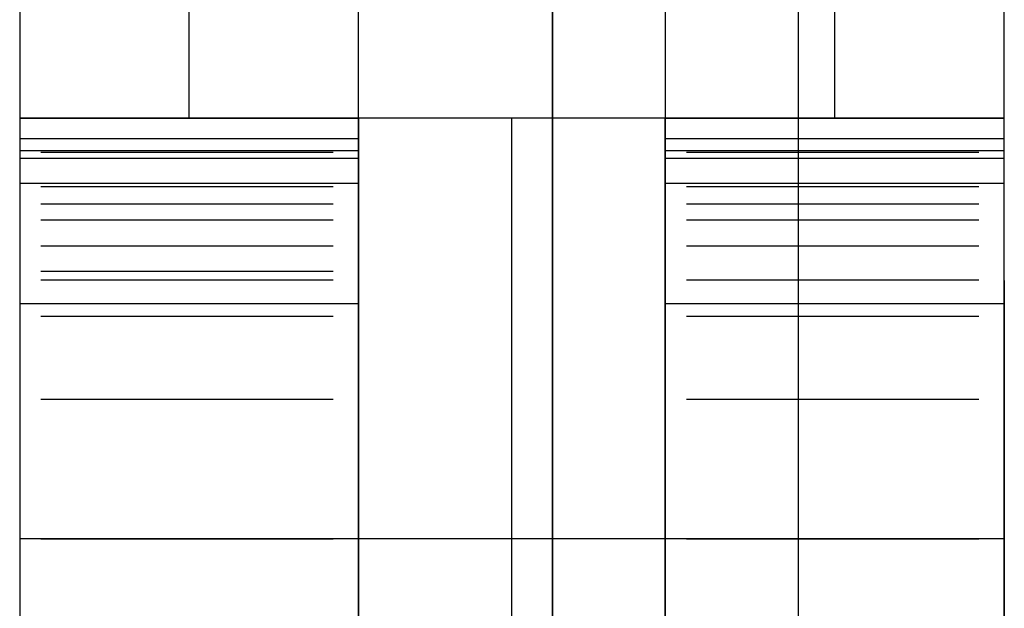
# Model space of a CAD drawing. Header units: millimetres. Extents: x -88 to 88, y -12 to 103.
# Tile 31 of 256: x -58.473 to -56.923, y 4.467 to 5.393. Entities that reach past the tile are written whole.
import ezdxf

# ---------------------------------------------------------------- set-up
doc = ezdxf.new("R2010")
doc.units = ezdxf.units.MM
doc.layers.add('Default', color=7, linetype='Continuous', true_color=0x000000)

msp = doc.modelspace()

# ---------------------------------------------------------------- linework, layer by layer
at = {"layer": 'Default', "color": 254, "true_color": 0xcad1ee}
for points in [[(-57.6347, 1.3908), (-57.6347, 12.4398)], [(-57.2473, 1.3908), (-57.2473, 12.4398)], [(-58.4729, 9.2902), (-58.4729, 4.2102)], [(-57.9395, 4.2102), (-57.9395, 9.2902)], [(-57.4569, 9.2902), (-57.4569, 4.2102)], [(-56.9235, 4.2102), (-56.9235, 9.2902)], [(-57.6347, 6.3184), (-57.6347, 3.0164)], [(-57.6347, 6.3184), (-57.6347, 3.0164)], [(-58.4729, 5.6024), (-58.4729, 5.238)], [(-58.2062, 5.238), (-58.2062, 5.6024)], [(-57.4569, 5.6024), (-57.4569, 5.238)], [(-57.1902, 5.238), (-57.1902, 5.6024)], [(-57.9395, 5.238), (-58.4729, 5.238)], [(-58.4729, 5.238), (-58.4395, 5.238)], [(-58.4729, 5.238), (-57.9395, 5.238)], [(-58.4395, 5.238), (-57.9795, 5.238)], [(-57.9795, 5.238), (-57.9395, 5.238)], [(-57.4569, 5.238), (-57.9395, 5.238)], [(-57.9395, 5.238), (-57.9395, 4.2102)], [(-57.6982, 3.6768), (-57.6982, 5.238)], [(-56.9235, 5.238), (-57.4569, 5.238)], [(-57.4569, 4.2102), (-57.4569, 5.238)], [(-56.9235, 5.238), (-57.4569, 5.238)], [(-57.4569, 5.238), (-57.4235, 5.238)], [(-57.4569, 5.238), (-56.9235, 5.238)], [(-57.4235, 5.238), (-56.9635, 5.238)], [(-56.9635, 5.238), (-56.9235, 5.238)], [(-58.4729, 5.2062), (-57.9395, 5.2062)], [(-57.4569, 5.2062), (-56.9235, 5.2062)], [(-57.9395, 5.1865), (-58.4729, 5.1865)], [(-57.9795, 5.184), (-58.4395, 5.184)], [(-56.9235, 5.1865), (-57.4569, 5.1865)], [(-56.9635, 5.184), (-57.4235, 5.184)], [(-57.9395, 5.1743), (-58.4729, 5.1743)], [(-56.9235, 5.1743), (-57.4569, 5.1743)], [(-57.9395, 5.135), (-58.4729, 5.135)], [(-57.9795, 5.1299), (-58.4395, 5.1299)], [(-56.9235, 5.135), (-57.4569, 5.135)], [(-56.9635, 5.1299), (-57.4235, 5.1299)], [(-58.4395, 5.1033), (-57.9795, 5.1033)], [(-57.4235, 5.1033), (-56.9635, 5.1033)], [(-57.9795, 5.0775), (-58.4395, 5.0775)], [(-56.9635, 5.0775), (-57.4235, 5.0775)], [(-58.4395, 5.0372), (-57.9795, 5.0372)], [(-57.4235, 5.0372), (-56.9635, 5.0372)], [(-57.9795, 4.9969), (-58.4395, 4.9969)], [(-58.4729, 4.9825), (-58.4729, 4.2102)], [(-57.9795, 4.9832), (-58.4395, 4.9832)], [(-56.9635, 4.9832), (-57.4235, 4.9832)], [(-56.9235, 4.9826), (-56.9235, 4.2102)], [(-58.4729, 4.9464), (-57.9395, 4.9464)], [(-57.9395, 4.9467), (-57.9395, 4.2102)], [(-57.4569, 4.9467), (-57.4569, 4.2102)], [(-57.4569, 4.9464), (-56.9235, 4.9464)], [(-58.4395, 4.9264), (-57.9795, 4.9264)], [(-57.4235, 4.9264), (-56.9635, 4.9264)], [(-57.9795, 4.7957), (-58.4395, 4.7957)], [(-56.9635, 4.7957), (-57.4235, 4.7957)], [(-58.4729, 4.5767), (-56.9235, 4.5767)], [(-58.4395, 4.5764), (-57.9795, 4.5764)], [(-57.4235, 4.5764), (-56.9635, 4.5764)]]:
    msp.add_lwpolyline(points, dxfattribs=at)
at = {"layer": 'Default', "color": 254, "true_color": 0xcad1ee, "extrusion": (1, 0, 0)}
for points in [[(11.6783, 0.2116), (5.1033, -2.9631)], [(5.1033, -2.9631), (11.6783, 0.2116)], [(5.1033, -2.9631), (11.6783, 0.2116)], [(11.6783, 0.2116), (5.1033, -2.9631)], [(5.1033, -2.9631), (11.6783, 0.2116)], [(5.1033, -2.9631), (11.6783, 0.2116)], [(4.7957, -2.7229), (11.5261, 0.5268)], [(4.7957, -2.7229), (11.5261, 0.5268)], [(11.5261, 0.5268), (4.7957, -2.7229)], [(4.7957, -2.7229), (11.5261, 0.5268)], [(4.7957, -2.7229), (11.5261, 0.5268)], [(11.5261, 0.5268), (4.7957, -2.7229)], [(5.6024, -2.9), (5.238, -2.9)], [(5.6024, -2.9), (5.238, -2.9)], [(5.238, -3.4717), (5.238, -4.0825)], [(5.135, -3.4441), (5.238, -3.4717)], [(5.238, -2.9), (5.238, -2.9383)], [(5.238, -2.9383), (5.1743, -2.945)], [(5.238, -3.9689), (5.238, -3.5386)], [(5.238, -3.9689), (4.7283, -3.6064)], [(5.1299, -3.4634), (5.238, -3.5386)], [(5.238, -3.9689), (4.7283, -3.6064)], [(5.1299, -3.4634), (5.238, -3.5386)], [(5.135, -3.4441), (5.238, -3.4717)], [(5.1743, -2.945), (5.238, -2.9383)], [(5.238, -2.9383), (5.238, -2.9)], [(5.238, -3.5386), (5.238, -3.9689)], [(4.7283, -3.6064), (5.238, -3.9689)], [(5.238, -3.5386), (5.1299, -3.4634)], [(5.238, -3.8586), (5.238, -3.4717)], [(5.238, -3.4717), (5.135, -3.4441)], [(5.238, -2.9), (5.238, -2.9383)], [(5.238, -2.9383), (5.1743, -2.945)], [(3.9153, -4.1634), (5.238, -4.0825)], [(5.238, -4.0825), (5.238, -3.8586)], [(5.238, -3.4717), (5.238, -3.8586)], [(5.135, -3.4441), (5.238, -3.4717)], [(5.238, -2.9), (5.238, -2.9383)], [(5.238, -2.9383), (5.1743, -2.945)], [(5.238, -3.9689), (5.238, -3.5386)], [(5.238, -3.9689), (4.7283, -3.6064)], [(5.1299, -3.4634), (5.238, -3.5386)], [(5.238, -3.9689), (4.7283, -3.6064)], [(5.1299, -3.4634), (5.238, -3.5386)], [(5.135, -3.4441), (5.238, -3.4717)], [(5.1743, -2.945), (5.238, -2.9383)], [(5.238, -2.9383), (5.238, -2.9)], [(5.238, -3.5386), (5.238, -3.9689)], [(4.7283, -3.6064), (5.238, -3.9689)], [(5.238, -3.5386), (5.1299, -3.4634)], [(4.2102, -4.1454), (5.238, -4.0825)], [(5.238, -4.0825), (5.238, -3.4717)], [(5.238, -3.4717), (5.135, -3.4441)], [(5.238, -2.9), (5.238, -2.9383)], [(5.238, -2.9383), (5.1743, -2.945)], [(5.1743, -2.945), (5.1662, -2.946), (5.1581, -2.9472), (5.1501, -2.9487), (5.1421, -2.9505), (5.1342, -2.9525), (5.1264, -2.9548), (5.1186, -2.9573), (5.1109, -2.9601), (5.1033, -2.9631)], [(4.9969, -3.0144), (4.9907, -3.0216), (4.9847, -3.029), (4.9789, -3.0366), (4.9735, -3.0444), (4.9683, -3.0523), (4.9634, -3.0605), (4.9588, -3.0688), (4.9544, -3.0772), (4.9504, -3.0858), (4.9467, -3.0946), (4.9432, -3.1034), (4.9401, -3.1124), (4.9373, -3.1215), (4.9348, -3.1306), (4.9326, -3.1399), (4.9308, -3.1492), (4.9292, -3.1586), (4.928, -3.168), (4.9271, -3.1775), (4.9266, -3.187), (4.9264, -3.1965), (4.9265, -3.206), (4.9269, -3.2155), (4.9277, -3.2249), (4.9288, -3.2344), (4.9302, -3.2438), (4.9319, -3.2531), (4.934, -3.2624), (4.9364, -3.2716), (4.9391, -3.2807), (4.9421, -3.2897), (4.9454, -3.2986), (4.949, -3.3074), (4.953, -3.316), (4.9572, -3.3246), (4.9617, -3.3329), (4.9665, -3.3411), (4.9716, -3.3491), (4.977, -3.357), (4.9826, -3.3646), (4.9885, -3.3721), (4.9946, -3.3793), (5.001, -3.3864), (5.0076, -3.3932), (5.0145, -3.3997), (5.0216, -3.4061), (5.0289, -3.4122), (5.0364, -3.418), (5.0441, -3.4235), (5.052, -3.4288), (5.0601, -3.4339), (5.0683, -3.4386), (5.0767, -3.443), (5.0853, -3.4472), (5.094, -3.451), (5.1028, -3.4546), (5.1117, -3.4578), (5.1207, -3.4608), (5.1299, -3.4634)], [(4.9464, -3.1982), (4.9465, -3.2069), (4.947, -3.2157), (4.9477, -3.2244), (4.9488, -3.2331), (4.9501, -3.2418), (4.9518, -3.2504), (4.9537, -3.259), (4.956, -3.2674), (4.9585, -3.2758), (4.9613, -3.2841), (4.9644, -3.2923), (4.9678, -3.3004), (4.9715, -3.3084), (4.9754, -3.3162), (4.9796, -3.3239), (4.9841, -3.3315), (4.9888, -3.3389), (4.9938, -3.3461), (4.999, -3.3531), (5.0044, -3.36), (5.0101, -3.3667), (5.016, -3.3731), (5.0222, -3.3794), (5.0285, -3.3855), (5.0351, -3.3913), (5.0418, -3.3969), (5.0488, -3.4022), (5.0559, -3.4074), (5.0632, -3.4122), (5.0706, -3.4169), (5.0782, -3.4212), (5.086, -3.4253), (5.0939, -3.4291), (5.1019, -3.4327), (5.11, -3.436), (5.1183, -3.4389), (5.1266, -3.4416), (5.135, -3.4441)], [(5.0775, -2.9755), (5.0699, -2.9799), (5.0625, -2.9845), (5.0553, -2.9894), (5.0482, -2.9945), (5.0412, -2.9999), (5.0345, -3.0055), (5.028, -3.0114), (5.0217, -3.0174), (5.0156, -3.0237), (5.0097, -3.0302), (5.004, -3.0369), (4.9986, -3.0437), (4.9934, -3.0508), (4.9884, -3.058), (4.9837, -3.0654), (4.9793, -3.0729), (4.9751, -3.0806), (4.9712, -3.0885), (4.9676, -3.0964), (4.9642, -3.1045), (4.9611, -3.1127), (4.9583, -3.121), (4.9558, -3.1294), (4.9536, -3.1379), (4.9517, -3.1464), (4.95, -3.155), (4.9487, -3.1637), (4.9477, -3.1724), (4.9469, -3.1811), (4.9465, -3.1899), (4.9464, -3.1986), (4.9465, -3.2074), (4.947, -3.2161), (4.9478, -3.2248), (4.9488, -3.2335), (4.9502, -3.2422), (4.9519, -3.2508), (4.9538, -3.2593), (4.9561, -3.2678), (4.9586, -3.2762), (4.9614, -3.2844), (4.9645, -3.2926), (4.9679, -3.3007), (4.9716, -3.3087), (4.9755, -3.3165), (4.9797, -3.3242), (4.9842, -3.3317), (4.9889, -3.3391), (4.9939, -3.3463), (4.9991, -3.3533), (5.0046, -3.3602), (5.0103, -3.3668), (5.0162, -3.3733), (5.0223, -3.3795), (5.0286, -3.3856), (5.0352, -3.3914), (5.0419, -3.397), (5.0489, -3.4023), (5.056, -3.4074), (5.0633, -3.4123), (5.0707, -3.4169), (5.0783, -3.4213), (5.0861, -3.4253), (5.0939, -3.4292), (5.1019, -3.4327), (5.1101, -3.436), (5.1183, -3.4389), (5.1266, -3.4416), (5.135, -3.4441)], [(5.1033, -2.9631), (5.0775, -2.9755)], [(5.1033, -2.9631), (5.0775, -2.9755)], [(5.1033, -2.9631), (5.0775, -2.9755)], [(5.1033, -2.9631), (5.0775, -2.9755)], [(5.0775, -2.9755), (4.9969, -3.0144)], [(4.9969, -3.0144), (5.0775, -2.9755)], [(4.9969, -3.0144), (5.0775, -2.9755)], [(5.0775, -2.9755), (4.9969, -3.0144)], [(4.9969, -3.0144), (5.0775, -2.9755)], [(4.9969, -3.0144), (5.0775, -2.9755)], [(4.7957, -2.7229), (4.7796, -2.7371), (4.7641, -2.7518), (4.749, -2.7671), (4.7345, -2.7828), (4.7205, -2.799), (4.7071, -2.8157), (4.6943, -2.8329), (4.6821, -2.8505), (4.6705, -2.8685), (4.6595, -2.8868), (4.6491, -2.9056), (4.6394, -2.9247), (4.6304, -2.9441), (4.622, -2.9638), (4.6143, -2.9838), (4.6073, -3.004), (4.601, -3.0245), (4.5954, -3.0451), (4.5905, -3.066), (4.5863, -3.087), (4.5829, -3.1081), (4.5802, -3.1293), (4.5782, -3.1507), (4.5769, -3.172), (4.5764, -3.1934), (4.5766, -3.2149), (4.5775, -3.2363), (4.5792, -3.2576), (4.5816, -3.2789), (4.5847, -3.3001), (4.5886, -3.3211), (4.5932, -3.342), (4.5985, -3.3628), (4.6044, -3.3833), (4.6111, -3.4037), (4.6185, -3.4238), (4.6266, -3.4436), (4.6354, -3.4631), (4.6448, -3.4824), (4.6548, -3.5013), (4.6656, -3.5198), (4.6769, -3.538), (4.6889, -3.5557), (4.7014, -3.5731), (4.7146, -3.59), (4.7283, -3.6064)], [(4.7957, -2.7229), (4.7796, -2.7371), (4.7641, -2.7518), (4.749, -2.7671), (4.7345, -2.7828), (4.7205, -2.799), (4.7071, -2.8157), (4.6943, -2.8329), (4.6821, -2.8505), (4.6705, -2.8685), (4.6595, -2.8868), (4.6491, -2.9056), (4.6394, -2.9247), (4.6304, -2.9441), (4.622, -2.9638), (4.6143, -2.9838), (4.6073, -3.004), (4.601, -3.0245), (4.5954, -3.0451), (4.5905, -3.066), (4.5863, -3.087), (4.5829, -3.1081), (4.5802, -3.1293), (4.5782, -3.1507), (4.5769, -3.172), (4.5764, -3.1934), (4.5766, -3.2149), (4.5775, -3.2363), (4.5792, -3.2576), (4.5816, -3.2789), (4.5847, -3.3001), (4.5886, -3.3211), (4.5932, -3.342), (4.5985, -3.3628), (4.6044, -3.3833), (4.6111, -3.4037), (4.6185, -3.4238), (4.6266, -3.4436), (4.6354, -3.4631), (4.6448, -3.4824), (4.6548, -3.5013), (4.6656, -3.5198), (4.6769, -3.538), (4.6889, -3.5557), (4.7014, -3.5731), (4.7146, -3.59), (4.7283, -3.6064)], [(4.7957, -2.7229), (4.7796, -2.7371), (4.7641, -2.7518), (4.749, -2.7671), (4.7345, -2.7828), (4.7205, -2.799), (4.7071, -2.8157), (4.6943, -2.8329), (4.6821, -2.8505), (4.6705, -2.8685), (4.6595, -2.8868), (4.6491, -2.9056), (4.6394, -2.9247), (4.6304, -2.9441), (4.622, -2.9638), (4.6143, -2.9838), (4.6073, -3.004), (4.601, -3.0245), (4.5954, -3.0451), (4.5905, -3.066), (4.5863, -3.087), (4.5829, -3.1081), (4.5802, -3.1293), (4.5782, -3.1507), (4.5769, -3.172), (4.5764, -3.1934), (4.5766, -3.2149), (4.5775, -3.2363), (4.5792, -3.2576), (4.5816, -3.2789), (4.5847, -3.3001), (4.5886, -3.3211), (4.5932, -3.342), (4.5985, -3.3628), (4.6044, -3.3833), (4.6111, -3.4037), (4.6185, -3.4238), (4.6266, -3.4436), (4.6354, -3.4631), (4.6448, -3.4824), (4.6548, -3.5013), (4.6656, -3.5198), (4.6769, -3.538), (4.6889, -3.5557), (4.7014, -3.5731), (4.7146, -3.59), (4.7283, -3.6064)], [(4.7283, -3.6064), (4.7146, -3.59), (4.7014, -3.5731), (4.6889, -3.5557), (4.6769, -3.538), (4.6656, -3.5198), (4.6548, -3.5013), (4.6448, -3.4824), (4.6354, -3.4631), (4.6266, -3.4436), (4.6185, -3.4238), (4.6111, -3.4037), (4.6044, -3.3833), (4.5985, -3.3628), (4.5932, -3.342), (4.5886, -3.3211), (4.5847, -3.3001), (4.5816, -3.2789), (4.5792, -3.2576), (4.5775, -3.2363), (4.5766, -3.2149), (4.5764, -3.1934), (4.5769, -3.172), (4.5782, -3.1507), (4.5802, -3.1293), (4.5829, -3.1081), (4.5863, -3.087), (4.5905, -3.066), (4.5954, -3.0451), (4.601, -3.0245), (4.6073, -3.004), (4.6143, -2.9838), (4.622, -2.9638), (4.6304, -2.9441), (4.6394, -2.9247), (4.6491, -2.9056), (4.6595, -2.8868), (4.6705, -2.8685), (4.6821, -2.8505), (4.6943, -2.8329), (4.7071, -2.8157), (4.7205, -2.799), (4.7345, -2.7828), (4.749, -2.7671), (4.7641, -2.7518), (4.7796, -2.7371), (4.7957, -2.7229)], [(4.7283, -3.6064), (4.718, -3.594), (4.7081, -3.5815), (4.6986, -3.5689), (4.6894, -3.5562), (4.6806, -3.5433), (4.6721, -3.5303), (4.6641, -3.5172), (4.6563, -3.5039), (4.649, -3.4906), (4.642, -3.4771), (4.6354, -3.4635), (4.6291, -3.4497), (4.6232, -3.4359), (4.6177, -3.4219), (4.6125, -3.4078), (4.6077, -3.3935), (4.6031, -3.3788), (4.5988, -3.3636), (4.5947, -3.348), (4.5911, -3.3327), (4.5879, -3.3175), (4.5851, -3.3023), (4.5827, -3.2871), (4.5806, -3.2719), (4.579, -3.2567), (4.5777, -3.2415), (4.5768, -3.2264), (4.5763, -3.2112), (4.5762, -3.1961), (4.5765, -3.1809), (4.5771, -3.1658), (4.5782, -3.1507), (4.5796, -3.1354), (4.5814, -3.12), (4.5836, -3.1045), (4.5861, -3.0889), (4.5891, -3.0734), (4.5923, -3.058), (4.5959, -3.0429), (4.5999, -3.028), (4.6042, -3.0133), (4.6088, -2.9988), (4.6139, -2.9845), (4.6192, -2.9703), (4.6249, -2.9563), (4.631, -2.9424), (4.6374, -2.9287), (4.6442, -2.9151), (4.6513, -2.9017), (4.6588, -2.8884), (4.6665, -2.8753), (4.6746, -2.8624), (4.683, -2.8497), (4.6917, -2.8372), (4.7008, -2.8248), (4.7101, -2.8126), (4.7197, -2.8007), (4.7297, -2.7889), (4.7399, -2.7774), (4.7505, -2.766), (4.7613, -2.7549), (4.7725, -2.744), (4.7839, -2.7334), (4.7957, -2.7229)]]:
    msp.add_lwpolyline(points, dxfattribs=at)
at = {"layer": 'Default', "color": 254, "true_color": 0xcad1ee, "extrusion": (5.36571e-10, 1, 4.12254e-19)}
msp.add_lwpolyline([(56.9235, -4.0825), (58.4729, -4.0825)], dxfattribs=at)
at = {"layer": 'Default', "color": 254, "true_color": 0xcad1ee, "extrusion": (1, 3.42746e-10, 2.09632e-11)}
msp.add_lwpolyline([(5.238, -4.0825), (4.2102, -4.1454)], dxfattribs=at)
at = {"layer": 'Default', "color": 254, "true_color": 0xcad1ee, "extrusion": (9.0463e-10, 1, 1.35844e-18)}
msp.add_lwpolyline([(57.9395, -3.4717), (58.4729, -3.4717)], dxfattribs=at)
at = {"layer": 'Default', "color": 254, "true_color": 0xcad1ee, "extrusion": (7.3492e-10, 1, -3.07709e-18)}
msp.add_lwpolyline([(57.9395, -2.9), (58.4729, -2.9)], dxfattribs=at)
at = {"layer": 'Default', "color": 254, "true_color": 0xcad1ee, "extrusion": (1.54373e-09, 1, -3.87041e-18)}
msp.add_lwpolyline([(57.9795, -3.9689), (58.4395, -3.9689)], dxfattribs=at)
at = {"layer": 'Default', "color": 254, "true_color": 0xcad1ee, "extrusion": (-2.09723e-09, 1, 8.93572e-18)}
msp.add_lwpolyline([(56.9235, -2.9), (57.4569, -2.9)], dxfattribs=at)
at = {"layer": 'Default', "color": 254, "true_color": 0xcad1ee, "extrusion": (1.54373e-09, 1, -3.87043e-18)}
msp.add_lwpolyline([(56.9635, -3.9689), (57.4235, -3.9689)], dxfattribs=at)
at = {"layer": 'Default', "color": 254, "true_color": 0xcad1ee, "extrusion": (1, -2.58533e-14, -3.28526e-14)}
msp.add_lwpolyline([(5.1743, -2.945), (5.1657, -2.946), (5.1571, -2.9474), (5.1486, -2.949), (5.1402, -2.951), (5.1318, -2.9532), (5.1234, -2.9557), (5.1152, -2.9585), (5.1071, -2.9615), (5.0991, -2.9649), (5.0912, -2.9685), (5.0834, -2.9723), (5.0758, -2.9765), (5.0683, -2.9809), (5.061, -2.9855), (5.0538, -2.9904), (5.0468, -2.9955), (5.04, -3.0009), (5.0334, -3.0065), (5.0269, -3.0123), (5.0207, -3.0184), (5.0147, -3.0246), (5.0089, -3.0311), (5.0033, -3.0377), (4.9979, -3.0446), (4.9928, -3.0516), (4.9879, -3.0587), (4.9833, -3.0661), (4.9789, -3.0736), (4.9748, -3.0812), (4.971, -3.089), (4.9674, -3.0969), (4.9641, -3.1049), (4.961, -3.113), (4.9583, -3.1213), (4.9558, -3.1296), (4.9536, -3.138), (4.9517, -3.1465), (4.9501, -3.155), (4.9487, -3.1636), (4.9477, -3.1722), (4.947, -3.1808), (4.9465, -3.1895), (4.9464, -3.1982)], dxfattribs=at)
msp.add_lwpolyline([(5.1743, -2.945), (5.1657, -2.946), (5.1571, -2.9474), (5.1486, -2.949), (5.1402, -2.951), (5.1318, -2.9532), (5.1234, -2.9557), (5.1152, -2.9585), (5.1071, -2.9615), (5.0991, -2.9649), (5.0912, -2.9685), (5.0834, -2.9723), (5.0758, -2.9765), (5.0683, -2.9809), (5.061, -2.9855), (5.0538, -2.9904), (5.0468, -2.9955), (5.04, -3.0009), (5.0334, -3.0065), (5.0269, -3.0123), (5.0207, -3.0184), (5.0147, -3.0246), (5.0089, -3.0311), (5.0033, -3.0377), (4.9979, -3.0446), (4.9928, -3.0516), (4.9879, -3.0587), (4.9833, -3.0661), (4.9789, -3.0736), (4.9748, -3.0812), (4.971, -3.089), (4.9674, -3.0969), (4.9641, -3.1049), (4.961, -3.113), (4.9583, -3.1213), (4.9558, -3.1296), (4.9536, -3.138), (4.9517, -3.1465), (4.9501, -3.155), (4.9487, -3.1636), (4.9477, -3.1722), (4.947, -3.1808), (4.9465, -3.1895), (4.9464, -3.1982)], dxfattribs=at)
at = {"layer": 'Default', "color": 254, "true_color": 0xcad1ee, "extrusion": (1, 2.03387e-13, -1.19266e-12)}
msp.add_lwpolyline([(5.1743, -2.945), (5.1662, -2.946), (5.1581, -2.9472), (5.1501, -2.9487), (5.1421, -2.9505), (5.1342, -2.9525), (5.1264, -2.9548), (5.1186, -2.9573), (5.1109, -2.9601), (5.1033, -2.9631)], dxfattribs=at)
at = {"layer": 'Default', "color": 254, "true_color": 0xcad1ee, "extrusion": (1, 1.08275e-13, -1.25557e-13)}
msp.add_lwpolyline([(5.1743, -2.945), (5.1657, -2.946), (5.1571, -2.9474), (5.1486, -2.949), (5.1402, -2.951), (5.1318, -2.9532), (5.1234, -2.9557), (5.1152, -2.9585), (5.1071, -2.9615), (5.0991, -2.9649), (5.0912, -2.9685), (5.0834, -2.9723), (5.0758, -2.9765), (5.0683, -2.9809), (5.061, -2.9855), (5.0538, -2.9904), (5.0468, -2.9955), (5.04, -3.0009), (5.0334, -3.0065), (5.0269, -3.0123), (5.0207, -3.0184), (5.0147, -3.0246), (5.0089, -3.0311), (5.0033, -3.0377), (4.9979, -3.0446), (4.9928, -3.0516), (4.9879, -3.0587), (4.9833, -3.0661), (4.9789, -3.0736), (4.9748, -3.0812), (4.971, -3.089), (4.9674, -3.0969), (4.9641, -3.1049), (4.961, -3.113), (4.9583, -3.1213), (4.9558, -3.1296), (4.9536, -3.138), (4.9517, -3.1465), (4.9501, -3.155), (4.9487, -3.1636), (4.9477, -3.1722), (4.947, -3.1808), (4.9465, -3.1895), (4.9464, -3.1982)], dxfattribs=at)
at = {"layer": 'Default', "color": 254, "true_color": 0xcad1ee, "extrusion": (1, -8.07555e-14, 7.27126e-14)}
msp.add_lwpolyline([(5.1743, -2.945), (5.1655, -2.9461), (5.1567, -2.9475), (5.148, -2.9492), (5.1393, -2.9512), (5.1308, -2.9535), (5.1223, -2.9561), (5.1139, -2.959), (5.1056, -2.9621), (5.0974, -2.9656), (5.0893, -2.9694), (5.0814, -2.9734), (5.0737, -2.9777), (5.066, -2.9823), (5.0586, -2.9871), (5.0513, -2.9922), (5.0442, -2.9976), (5.0373, -3.0032), (5.0306, -3.009), (5.0241, -3.015), (5.0178, -3.0213), (5.0118, -3.0278), (5.0059, -3.0345), (5.0003, -3.0414), (4.995, -3.0485), (4.9899, -3.0558), (4.985, -3.0633), (4.9805, -3.0709), (4.9762, -3.0787), (4.9721, -3.0866), (4.9684, -3.0946), (4.9649, -3.1028), (4.9617, -3.1111), (4.9588, -3.1195), (4.9562, -3.128), (4.9539, -3.1366), (4.9519, -3.1452), (4.9502, -3.154), (4.9488, -3.1627), (4.9478, -3.1716), (4.947, -3.1804), (4.9465, -3.1893), (4.9464, -3.1982)], dxfattribs=at)
at = {"layer": 'Default', "color": 254, "true_color": 0xcad1ee, "extrusion": (1, 2.79118e-14, -3.63753e-14)}
msp.add_lwpolyline([(4.9464, -3.1982), (4.9464, -3.2034), (4.9466, -3.2086), (4.9469, -3.2138), (4.9472, -3.219), (4.9477, -3.2241), (4.9483, -3.2293), (4.949, -3.2345), (4.9498, -3.2396), (4.9507, -3.2447), (4.9518, -3.2498), (4.9529, -3.2549), (4.9541, -3.26), (4.9554, -3.265), (4.9568, -3.27), (4.9584, -3.275), (4.96, -3.28), (4.9617, -3.2849), (4.9635, -3.2897), (4.9655, -3.2946), (4.9675, -3.2994), (4.9696, -3.3041), (4.9718, -3.3089), (4.9741, -3.3135), (4.9765, -3.3181), (4.979, -3.3227), (4.9816, -3.3272), (4.9842, -3.3317), (4.987, -3.3361), (4.9899, -3.3405), (4.9928, -3.3447), (4.9958, -3.349), (4.999, -3.3531), (5.0022, -3.3572), (5.0055, -3.3613), (5.0089, -3.3652), (5.0123, -3.3691), (5.0159, -3.3729), (5.0195, -3.3767), (5.0232, -3.3803), (5.027, -3.3839), (5.0308, -3.3874), (5.0347, -3.3909), (5.0387, -3.3942), (5.0427, -3.3975), (5.0469, -3.4007), (5.051, -3.4038), (5.0553, -3.4068), (5.0596, -3.4097), (5.0639, -3.4126), (5.0683, -3.4153), (5.0728, -3.418), (5.0773, -3.4206), (5.0819, -3.4231), (5.0865, -3.4255), (5.0912, -3.4278), (5.0959, -3.43), (5.1007, -3.4321), (5.1055, -3.4341), (5.1103, -3.436), (5.1152, -3.4378), (5.1201, -3.4395), (5.1251, -3.4412), (5.13, -3.4427), (5.135, -3.4441)], dxfattribs=at)
at = {"layer": 'Default', "color": 254, "true_color": 0xcad1ee, "extrusion": (1, 8.62019e-15, -2.91013e-14)}
msp.add_lwpolyline([(4.9969, -3.0144), (4.9911, -3.0212), (4.9856, -3.0282), (4.9802, -3.0353), (4.9751, -3.0425), (4.9703, -3.0499), (4.9657, -3.0574), (4.9613, -3.065), (4.9572, -3.0728), (4.9533, -3.0806), (4.9497, -3.0885), (4.9463, -3.0965), (4.9431, -3.1046), (4.9403, -3.1128), (4.9376, -3.121), (4.9353, -3.1293), (4.9331, -3.1376), (4.9313, -3.1459), (4.9297, -3.1543), (4.9285, -3.1627), (4.9275, -3.1712), (4.9268, -3.1797), (4.9263, -3.1883), (4.9262, -3.1969), (4.9263, -3.2055), (4.9265, -3.2099), (4.9268, -3.2143), (4.9275, -3.2232), (4.9286, -3.2322), (4.9299, -3.2413), (4.9315, -3.2502), (4.9334, -3.2591), (4.9354, -3.2678), (4.9377, -3.2761), (4.9401, -3.2843), (4.9429, -3.2924), (4.9459, -3.3004), (4.9492, -3.3083), (4.9527, -3.3161), (4.9565, -3.3237), (4.9606, -3.3313), (4.9649, -3.3388), (4.9672, -3.3425), (4.9696, -3.3462), (4.9746, -3.3536), (4.98, -3.361), (4.9856, -3.3682), (4.9913, -3.3752), (4.9973, -3.3821), (5.0033, -3.3886), (5.0093, -3.3948), (5.0155, -3.4008), (5.0218, -3.4065), (5.0284, -3.412), (5.0351, -3.4173), (5.042, -3.4223), (5.049, -3.4271), (5.0563, -3.4318), (5.0637, -3.4361), (5.0713, -3.4403), (5.0792, -3.4443), (5.0871, -3.448), (5.0953, -3.4515), (5.1037, -3.4548), (5.1122, -3.4579), (5.121, -3.4607), (5.1299, -3.4634)], dxfattribs=at)
at = {"layer": 'Default', "color": 254, "true_color": 0xcad1ee, "extrusion": (1, -4.23052e-14, -4.41861e-14)}
msp.add_lwpolyline([(4.9969, -3.0144), (4.9907, -3.0216), (4.9847, -3.029), (4.9789, -3.0366), (4.9735, -3.0444), (4.9683, -3.0523), (4.9634, -3.0605), (4.9588, -3.0688), (4.9544, -3.0772), (4.9504, -3.0858), (4.9467, -3.0946), (4.9432, -3.1034), (4.9401, -3.1124), (4.9373, -3.1215), (4.9348, -3.1306), (4.9326, -3.1399), (4.9308, -3.1492), (4.9292, -3.1586), (4.928, -3.168), (4.9271, -3.1775), (4.9266, -3.187), (4.9264, -3.1965), (4.9265, -3.206), (4.9269, -3.2155), (4.9277, -3.2249), (4.9288, -3.2344), (4.9302, -3.2438), (4.9319, -3.2531), (4.934, -3.2624), (4.9364, -3.2716), (4.9391, -3.2807), (4.9421, -3.2897), (4.9454, -3.2986), (4.949, -3.3074), (4.953, -3.316), (4.9572, -3.3246), (4.9617, -3.3329), (4.9665, -3.3411), (4.9716, -3.3491), (4.977, -3.357), (4.9826, -3.3646), (4.9885, -3.3721), (4.9946, -3.3793), (5.001, -3.3864), (5.0076, -3.3932), (5.0145, -3.3997), (5.0216, -3.4061), (5.0289, -3.4122), (5.0364, -3.418), (5.0441, -3.4235), (5.052, -3.4288), (5.0601, -3.4339), (5.0683, -3.4386), (5.0767, -3.443), (5.0853, -3.4472), (5.094, -3.451), (5.1028, -3.4546), (5.1117, -3.4578), (5.1207, -3.4608), (5.1299, -3.4634)], dxfattribs=at)
at = {"layer": 'Default', "color": 254, "true_color": 0xcad1ee, "extrusion": (1, -4.43065e-14, -5.43866e-15)}
msp.add_lwpolyline([(5.0775, -2.9755), (5.0699, -2.9799), (5.0625, -2.9845), (5.0553, -2.9894), (5.0482, -2.9945), (5.0412, -2.9999), (5.0345, -3.0055), (5.028, -3.0114), (5.0217, -3.0174), (5.0156, -3.0237), (5.0097, -3.0302), (5.004, -3.0369), (4.9986, -3.0437), (4.9934, -3.0508), (4.9884, -3.058), (4.9837, -3.0654), (4.9793, -3.0729), (4.9751, -3.0806), (4.9712, -3.0885), (4.9676, -3.0964), (4.9642, -3.1045), (4.9611, -3.1127), (4.9583, -3.121), (4.9558, -3.1294), (4.9536, -3.1379), (4.9517, -3.1464), (4.95, -3.155), (4.9487, -3.1637), (4.9477, -3.1724), (4.9469, -3.1811), (4.9465, -3.1899), (4.9464, -3.1986), (4.9465, -3.2074), (4.947, -3.2161), (4.9478, -3.2248), (4.9488, -3.2335), (4.9502, -3.2422), (4.9519, -3.2508), (4.9538, -3.2593), (4.9561, -3.2678), (4.9586, -3.2762), (4.9614, -3.2844), (4.9645, -3.2926), (4.9679, -3.3007), (4.9716, -3.3087), (4.9755, -3.3165), (4.9797, -3.3242), (4.9842, -3.3317), (4.9889, -3.3391), (4.9939, -3.3463), (4.9991, -3.3533), (5.0046, -3.3602), (5.0103, -3.3668), (5.0162, -3.3733), (5.0223, -3.3795), (5.0286, -3.3856), (5.0352, -3.3914), (5.0419, -3.397), (5.0489, -3.4023), (5.056, -3.4074), (5.0633, -3.4123), (5.0707, -3.4169), (5.0783, -3.4213), (5.0861, -3.4253), (5.0939, -3.4292), (5.1019, -3.4327), (5.1101, -3.436), (5.1183, -3.4389), (5.1266, -3.4416), (5.135, -3.4441)], dxfattribs=at)
at = {"layer": 'Default', "color": 254, "true_color": 0xcad1ee, "extrusion": (1, 1.14775e-14, 5.08818e-14)}
msp.add_lwpolyline([(5.1299, -3.4634), (5.1207, -3.4608), (5.1117, -3.4578), (5.1028, -3.4546), (5.094, -3.451), (5.0853, -3.4472), (5.0767, -3.443), (5.0683, -3.4386), (5.0601, -3.4339), (5.052, -3.4288), (5.0441, -3.4235), (5.0364, -3.418), (5.0289, -3.4122), (5.0216, -3.4061), (5.0145, -3.3997), (5.0076, -3.3932), (5.001, -3.3864), (4.9946, -3.3793), (4.9885, -3.3721), (4.9826, -3.3646), (4.977, -3.357), (4.9716, -3.3491), (4.9665, -3.3411), (4.9617, -3.3329), (4.9572, -3.3246), (4.953, -3.316), (4.949, -3.3074), (4.9454, -3.2986), (4.9421, -3.2897), (4.9391, -3.2807), (4.9364, -3.2716), (4.934, -3.2624), (4.9319, -3.2531), (4.9302, -3.2438), (4.9288, -3.2344), (4.9277, -3.2249), (4.9269, -3.2155), (4.9265, -3.206), (4.9264, -3.1965), (4.9266, -3.187), (4.9271, -3.1775), (4.928, -3.168), (4.9292, -3.1586), (4.9308, -3.1492), (4.9326, -3.1399), (4.9348, -3.1306), (4.9373, -3.1215), (4.9401, -3.1124), (4.9432, -3.1034), (4.9467, -3.0946), (4.9504, -3.0858), (4.9544, -3.0772), (4.9588, -3.0688), (4.9634, -3.0605), (4.9683, -3.0523), (4.9735, -3.0444), (4.9789, -3.0366), (4.9847, -3.029), (4.9907, -3.0216), (4.9969, -3.0144)], dxfattribs=at)
at = {"layer": 'Default', "color": 254, "true_color": 0xcad1ee, "extrusion": (1, 6.05843e-14, -1.37088e-14)}
msp.add_lwpolyline([(4.9969, -3.0144), (4.9911, -3.0211), (4.9856, -3.0278), (4.9803, -3.0348), (4.9753, -3.042), (4.9705, -3.0493), (4.9659, -3.0567), (4.9616, -3.0643), (4.9575, -3.072), (4.9537, -3.0799), (4.9501, -3.0879), (4.9468, -3.096), (4.9437, -3.1041), (4.9408, -3.1124), (4.9383, -3.1208), (4.9359, -3.1292), (4.9339, -3.1377), (4.9321, -3.1463), (4.9305, -3.1549), (4.9293, -3.1636), (4.9283, -3.1723), (4.9275, -3.181), (4.9271, -3.1897), (4.9269, -3.1985), (4.9269, -3.2072), (4.9273, -3.216), (4.9279, -3.2247), (4.9288, -3.2334), (4.93, -3.242), (4.9315, -3.2506), (4.9333, -3.2592), (4.9353, -3.2677), (4.9377, -3.2761), (4.9403, -3.2845), (4.9432, -3.2928), (4.9464, -3.3009), (4.9498, -3.3089), (4.9536, -3.3168), (4.9575, -3.3246), (4.9617, -3.3323), (4.9662, -3.3398), (4.9709, -3.3472), (4.9758, -3.3544), (4.981, -3.3615), (4.9863, -3.3684), (4.9919, -3.3751), (4.9977, -3.3817), (5.0037, -3.3881), (5.0099, -3.3943), (5.0162, -3.4003), (5.0228, -3.4061), (5.0295, -3.4117), (5.0364, -3.4171), (5.0434, -3.4223), (5.0506, -3.4273), (5.058, -3.432), (5.0655, -3.4365), (5.0731, -3.4408), (5.0809, -3.4448), (5.0888, -3.4486), (5.0968, -3.4521), (5.1049, -3.4553), (5.1131, -3.4583), (5.1215, -3.461), (5.1299, -3.4634)], dxfattribs=at)
at = {"layer": 'Default', "color": 254, "true_color": 0xcad1ee, "extrusion": (1, -2.14636e-13, -1.64696e-13)}
msp.add_lwpolyline([(4.9464, -3.1982), (4.9465, -3.2035), (4.9467, -3.2089), (4.947, -3.2142), (4.9474, -3.2195), (4.9479, -3.2248), (4.9485, -3.2301), (4.9493, -3.2353), (4.9501, -3.2405), (4.951, -3.2456), (4.952, -3.2507), (4.9532, -3.2558), (4.9544, -3.2609), (4.9557, -3.2659), (4.9572, -3.2709), (4.9587, -3.2758), (4.9603, -3.2807), (4.962, -3.2855), (4.9638, -3.2904), (4.9657, -3.2951), (4.9677, -3.2998), (4.9698, -3.3045), (4.972, -3.3091), (4.9742, -3.3137), (4.9766, -3.3183), (4.979, -3.3227), (4.9816, -3.3271), (4.9842, -3.3315), (4.9869, -3.3358), (4.9897, -3.3401), (4.9926, -3.3443), (4.9955, -3.3484), (4.9986, -3.3525), (5.0017, -3.3565), (5.0049, -3.3605), (5.0082, -3.3644), (5.0116, -3.3682), (5.015, -3.372), (5.0186, -3.3757), (5.0222, -3.3793), (5.0258, -3.3828), (5.0296, -3.3863), (5.0334, -3.3897), (5.0373, -3.3931), (5.0413, -3.3963), (5.0454, -3.3995), (5.0495, -3.4026), (5.0537, -3.4057), (5.0579, -3.4086), (5.0623, -3.4115), (5.0667, -3.4143), (5.0711, -3.417), (5.0757, -3.4196), (5.0803, -3.4222), (5.085, -3.4246), (5.0897, -3.427), (5.0945, -3.4292), (5.0993, -3.4314), (5.1043, -3.4335), (5.1092, -3.4355), (5.1143, -3.4374), (5.1194, -3.4392), (5.1246, -3.4409), (5.1298, -3.4425), (5.135, -3.4441)], dxfattribs=at)
at = {"layer": 'Default', "color": 254, "true_color": 0xcad1ee, "extrusion": (1, -1.72404e-14, 5.82026e-14)}
msp.add_lwpolyline([(4.9969, -3.0144), (4.9911, -3.0212), (4.9856, -3.0282), (4.9802, -3.0353), (4.9751, -3.0425), (4.9703, -3.0499), (4.9657, -3.0574), (4.9613, -3.065), (4.9572, -3.0728), (4.9533, -3.0806), (4.9497, -3.0885), (4.9463, -3.0965), (4.9431, -3.1046), (4.9403, -3.1128), (4.9376, -3.121), (4.9353, -3.1293), (4.9331, -3.1376), (4.9313, -3.1459), (4.9297, -3.1543), (4.9285, -3.1627), (4.9275, -3.1712), (4.9268, -3.1797), (4.9263, -3.1883), (4.9262, -3.1969), (4.9263, -3.2055), (4.9265, -3.2099), (4.9268, -3.2143), (4.9275, -3.2232), (4.9286, -3.2322), (4.9299, -3.2413), (4.9315, -3.2502), (4.9334, -3.2591), (4.9354, -3.2678), (4.9377, -3.2761), (4.9401, -3.2843), (4.9429, -3.2924), (4.9459, -3.3004), (4.9492, -3.3083), (4.9527, -3.3161), (4.9565, -3.3237), (4.9606, -3.3313), (4.9649, -3.3388), (4.9672, -3.3425), (4.9696, -3.3462), (4.9746, -3.3536), (4.98, -3.361), (4.9856, -3.3682), (4.9913, -3.3752), (4.9973, -3.3821), (5.0033, -3.3886), (5.0093, -3.3948), (5.0155, -3.4008), (5.0218, -3.4065), (5.0284, -3.412), (5.0351, -3.4173), (5.042, -3.4223), (5.049, -3.4271), (5.0563, -3.4318), (5.0637, -3.4361), (5.0713, -3.4403), (5.0792, -3.4443), (5.0871, -3.448), (5.0953, -3.4515), (5.1037, -3.4548), (5.1122, -3.4579), (5.121, -3.4607), (5.1299, -3.4634)], dxfattribs=at)
at = {"layer": 'Default', "color": 254, "true_color": 0xcad1ee, "extrusion": (1, -1.93503e-14, 5.75776e-14)}
msp.add_lwpolyline([(4.9969, -3.0144), (4.9907, -3.0216), (4.9847, -3.029), (4.9789, -3.0366), (4.9735, -3.0444), (4.9683, -3.0523), (4.9634, -3.0605), (4.9588, -3.0688), (4.9544, -3.0772), (4.9504, -3.0858), (4.9467, -3.0946), (4.9432, -3.1034), (4.9401, -3.1124), (4.9373, -3.1215), (4.9348, -3.1306), (4.9326, -3.1399), (4.9308, -3.1492), (4.9292, -3.1586), (4.928, -3.168), (4.9271, -3.1775), (4.9266, -3.187), (4.9264, -3.1965), (4.9265, -3.206), (4.9269, -3.2155), (4.9277, -3.2249), (4.9288, -3.2344), (4.9302, -3.2438), (4.9319, -3.2531), (4.934, -3.2624), (4.9364, -3.2716), (4.9391, -3.2807), (4.9421, -3.2897), (4.9454, -3.2986), (4.949, -3.3074), (4.953, -3.316), (4.9572, -3.3246), (4.9617, -3.3329), (4.9665, -3.3411), (4.9716, -3.3491), (4.977, -3.357), (4.9826, -3.3646), (4.9885, -3.3721), (4.9946, -3.3793), (5.001, -3.3864), (5.0076, -3.3932), (5.0145, -3.3997), (5.0216, -3.4061), (5.0289, -3.4122), (5.0364, -3.418), (5.0441, -3.4235), (5.052, -3.4288), (5.0601, -3.4339), (5.0683, -3.4386), (5.0767, -3.443), (5.0853, -3.4472), (5.094, -3.451), (5.1028, -3.4546), (5.1117, -3.4578), (5.1207, -3.4608), (5.1299, -3.4634)], dxfattribs=at)
at = {"layer": 'Default', "color": 254, "true_color": 0xcad1ee, "extrusion": (1, -3.08278e-14, 6.69575e-15)}
msp.add_lwpolyline([(4.9969, -3.0144), (4.9907, -3.0216), (4.9847, -3.029), (4.9789, -3.0366), (4.9735, -3.0444), (4.9683, -3.0523), (4.9634, -3.0605), (4.9588, -3.0688), (4.9544, -3.0772), (4.9504, -3.0858), (4.9467, -3.0946), (4.9432, -3.1034), (4.9401, -3.1124), (4.9373, -3.1215), (4.9348, -3.1306), (4.9326, -3.1399), (4.9308, -3.1492), (4.9292, -3.1586), (4.928, -3.168), (4.9271, -3.1775), (4.9266, -3.187), (4.9264, -3.1965), (4.9265, -3.206), (4.9269, -3.2155), (4.9277, -3.2249), (4.9288, -3.2344), (4.9302, -3.2438), (4.9319, -3.2531), (4.934, -3.2624), (4.9364, -3.2716), (4.9391, -3.2807), (4.9421, -3.2897), (4.9454, -3.2986), (4.949, -3.3074), (4.953, -3.316), (4.9572, -3.3246), (4.9617, -3.3329), (4.9665, -3.3411), (4.9716, -3.3491), (4.977, -3.357), (4.9826, -3.3646), (4.9885, -3.3721), (4.9946, -3.3793), (5.001, -3.3864), (5.0076, -3.3932), (5.0145, -3.3997), (5.0216, -3.4061), (5.0289, -3.4122), (5.0364, -3.418), (5.0441, -3.4235), (5.052, -3.4288), (5.0601, -3.4339), (5.0683, -3.4386), (5.0767, -3.443), (5.0853, -3.4472), (5.094, -3.451), (5.1028, -3.4546), (5.1117, -3.4578), (5.1207, -3.4608), (5.1299, -3.4634)], dxfattribs=at)
at = {"layer": 'Default', "color": 254, "true_color": 0xcad1ee, "extrusion": (1, 3.08278e-14, -6.69575e-15)}
msp.add_lwpolyline([(5.1299, -3.4634), (5.1207, -3.4608), (5.1117, -3.4578), (5.1028, -3.4546), (5.094, -3.451), (5.0853, -3.4472), (5.0767, -3.443), (5.0683, -3.4386), (5.0601, -3.4339), (5.052, -3.4288), (5.0441, -3.4235), (5.0364, -3.418), (5.0289, -3.4122), (5.0216, -3.4061), (5.0145, -3.3997), (5.0076, -3.3932), (5.001, -3.3864), (4.9946, -3.3793), (4.9885, -3.3721), (4.9826, -3.3646), (4.977, -3.357), (4.9716, -3.3491), (4.9665, -3.3411), (4.9617, -3.3329), (4.9572, -3.3246), (4.953, -3.316), (4.949, -3.3074), (4.9454, -3.2986), (4.9421, -3.2897), (4.9391, -3.2807), (4.9364, -3.2716), (4.934, -3.2624), (4.9319, -3.2531), (4.9302, -3.2438), (4.9288, -3.2344), (4.9277, -3.2249), (4.9269, -3.2155), (4.9265, -3.206), (4.9264, -3.1965), (4.9266, -3.187), (4.9271, -3.1775), (4.928, -3.168), (4.9292, -3.1586), (4.9308, -3.1492), (4.9326, -3.1399), (4.9348, -3.1306), (4.9373, -3.1215), (4.9401, -3.1124), (4.9432, -3.1034), (4.9467, -3.0946), (4.9504, -3.0858), (4.9544, -3.0772), (4.9588, -3.0688), (4.9634, -3.0605), (4.9683, -3.0523), (4.9735, -3.0444), (4.9789, -3.0366), (4.9847, -3.029), (4.9907, -3.0216), (4.9969, -3.0144)], dxfattribs=at)
at = {"layer": 'Default', "color": 254, "true_color": 0xcad1ee, "extrusion": (1, -4.33439e-14, -4.44938e-14)}
msp.add_lwpolyline([(4.9969, -3.0144), (4.9911, -3.0211), (4.9856, -3.0278), (4.9803, -3.0348), (4.9753, -3.042), (4.9705, -3.0493), (4.9659, -3.0567), (4.9616, -3.0643), (4.9575, -3.072), (4.9537, -3.0799), (4.9501, -3.0879), (4.9468, -3.096), (4.9437, -3.1041), (4.9408, -3.1124), (4.9383, -3.1208), (4.9359, -3.1292), (4.9339, -3.1377), (4.9321, -3.1463), (4.9305, -3.1549), (4.9293, -3.1636), (4.9283, -3.1723), (4.9275, -3.181), (4.9271, -3.1897), (4.9269, -3.1985), (4.9269, -3.2072), (4.9273, -3.216), (4.9279, -3.2247), (4.9288, -3.2334), (4.93, -3.242), (4.9315, -3.2506), (4.9333, -3.2592), (4.9353, -3.2677), (4.9377, -3.2761), (4.9403, -3.2845), (4.9432, -3.2928), (4.9464, -3.3009), (4.9498, -3.3089), (4.9536, -3.3168), (4.9575, -3.3246), (4.9617, -3.3323), (4.9662, -3.3398), (4.9709, -3.3472), (4.9758, -3.3544), (4.981, -3.3615), (4.9863, -3.3684), (4.9919, -3.3751), (4.9977, -3.3817), (5.0037, -3.3881), (5.0099, -3.3943), (5.0162, -3.4003), (5.0228, -3.4061), (5.0295, -3.4117), (5.0364, -3.4171), (5.0434, -3.4223), (5.0506, -3.4273), (5.058, -3.432), (5.0655, -3.4365), (5.0731, -3.4408), (5.0809, -3.4448), (5.0888, -3.4486), (5.0968, -3.4521), (5.1049, -3.4553), (5.1131, -3.4583), (5.1215, -3.461), (5.1299, -3.4634)], dxfattribs=at)
at = {"layer": 'Default', "color": 254, "true_color": 0xcad1ee, "extrusion": (1, -5.58235e-14, 7.27506e-14)}
msp.add_lwpolyline([(4.9464, -3.1982), (4.9465, -3.2069), (4.947, -3.2157), (4.9477, -3.2244), (4.9488, -3.2331), (4.9501, -3.2418), (4.9518, -3.2504), (4.9537, -3.259), (4.956, -3.2674), (4.9585, -3.2758), (4.9613, -3.2841), (4.9644, -3.2923), (4.9678, -3.3004), (4.9715, -3.3084), (4.9754, -3.3162), (4.9796, -3.3239), (4.9841, -3.3315), (4.9888, -3.3389), (4.9938, -3.3461), (4.999, -3.3531), (5.0044, -3.36), (5.0101, -3.3667), (5.016, -3.3731), (5.0222, -3.3794), (5.0285, -3.3855), (5.0351, -3.3913), (5.0418, -3.3969), (5.0488, -3.4022), (5.0559, -3.4074), (5.0632, -3.4122), (5.0706, -3.4169), (5.0782, -3.4212), (5.086, -3.4253), (5.0939, -3.4291), (5.1019, -3.4327), (5.11, -3.436), (5.1183, -3.4389), (5.1266, -3.4416), (5.135, -3.4441)], dxfattribs=at)
at = {"layer": 'Default', "color": 254, "true_color": 0xcad1ee, "extrusion": (1, 5.00616e-09, -1.11303e-08)}
msp.add_lwpolyline([(5.0775, -2.9755), (5.0838, -2.9721), (5.0902, -2.9689), (5.0967, -2.9659), (5.1033, -2.9631)], dxfattribs=at)
at = {"layer": 'Default', "color": 254, "true_color": 0xcad1ee, "extrusion": (1, 5.8402e-09, -1.30198e-08)}
msp.add_lwpolyline([(5.1033, -2.9631), (5.0967, -2.9659), (5.0902, -2.9689), (5.0838, -2.9721), (5.0775, -2.9755)], dxfattribs=at)
at = {"layer": 'Default', "color": 254, "true_color": 0xcad1ee, "extrusion": (1, 4.99893e-09, -1.11142e-08)}
msp.add_lwpolyline([(5.0775, -2.9755), (5.0838, -2.9721), (5.0902, -2.9689), (5.0967, -2.9659), (5.1033, -2.9631)], dxfattribs=at)
at = {"layer": 'Default', "color": 254, "true_color": 0xcad1ee, "extrusion": (1, 5.83253e-09, -1.30039e-08)}
msp.add_lwpolyline([(5.1033, -2.9631), (5.0967, -2.9659), (5.0902, -2.9689), (5.0838, -2.9721), (5.0775, -2.9755)], dxfattribs=at)
at = {"layer": 'Default', "color": 254, "true_color": 0xcad1ee, "extrusion": (0, 1, 0)}
msp.add_lwpolyline([(56.9635, -3.0144), (57.4235, -3.0144)], dxfattribs=at)
at = {"layer": 'Default', "color": 254, "true_color": 0xcad1ee, "extrusion": (1, -3.8437e-14, 2.93166e-15)}
msp.add_lwpolyline([(4.7283, -3.6064), (4.7183, -3.5943), (4.7086, -3.5821), (4.6992, -3.5696), (4.6902, -3.557), (4.6815, -3.5442), (4.6731, -3.5312), (4.665, -3.5181), (4.6573, -3.5048), (4.6499, -3.4914), (4.6429, -3.4778), (4.6362, -3.464), (4.6298, -3.4502), (4.6237, -3.4362), (4.6181, -3.4221), (4.6127, -3.4079), (4.6077, -3.3935), (4.6031, -3.3791), (4.5988, -3.3646), (4.5949, -3.3499), (4.5914, -3.3352), (4.5882, -3.3203), (4.5855, -3.3054), (4.5831, -3.2904), (4.581, -3.2752), (4.5794, -3.2599), (4.5781, -3.2444), (4.5772, -3.2287), (4.5767, -3.2129), (4.5765, -3.1972), (4.5767, -3.1815), (4.5773, -3.166), (4.5782, -3.1507), (4.5794, -3.1356), (4.5811, -3.1205), (4.5831, -3.1055), (4.5855, -3.0905), (4.5883, -3.0756), (4.5915, -3.0608), (4.595, -3.046), (4.599, -3.0312), (4.6033, -3.0165), (4.608, -3.0019), (4.6131, -2.9873), (4.6185, -2.9727), (4.6245, -2.9581), (4.6308, -2.9434), (4.6375, -2.9289), (4.6442, -2.9151), (4.6511, -2.9018), (4.6584, -2.8886), (4.6659, -2.8756), (4.6739, -2.8628), (4.6821, -2.8502), (4.6908, -2.8377), (4.6997, -2.8254), (4.709, -2.8133), (4.7186, -2.8014), (4.7286, -2.7897), (4.7389, -2.7781), (4.7496, -2.7667), (4.7606, -2.7555), (4.7719, -2.7445), (4.7836, -2.7336), (4.7957, -2.7229)], dxfattribs=at)
at = {"layer": 'Default', "color": 254, "true_color": 0xcad1ee, "extrusion": (1, -7.56543e-14, 2.18554e-14)}
for points in [[(4.7283, -3.6064), (4.7146, -3.59), (4.7014, -3.5731), (4.6889, -3.5557), (4.6769, -3.538), (4.6656, -3.5198), (4.6548, -3.5013), (4.6448, -3.4824), (4.6354, -3.4631), (4.6266, -3.4436), (4.6185, -3.4238), (4.6111, -3.4037), (4.6044, -3.3833), (4.5985, -3.3628), (4.5932, -3.342), (4.5886, -3.3211), (4.5847, -3.3001), (4.5816, -3.2789), (4.5792, -3.2576), (4.5775, -3.2363), (4.5766, -3.2149), (4.5764, -3.1934), (4.5769, -3.172), (4.5782, -3.1507), (4.5802, -3.1293), (4.5829, -3.1081), (4.5863, -3.087), (4.5905, -3.066), (4.5954, -3.0451), (4.601, -3.0245), (4.6073, -3.004), (4.6143, -2.9838), (4.622, -2.9638), (4.6304, -2.9441), (4.6394, -2.9247), (4.6491, -2.9056), (4.6595, -2.8868), (4.6705, -2.8685), (4.6821, -2.8505), (4.6943, -2.8329), (4.7071, -2.8157), (4.7205, -2.799), (4.7345, -2.7828), (4.749, -2.7671), (4.7641, -2.7518), (4.7796, -2.7371), (4.7957, -2.7229)], [(4.7957, -2.7229), (4.7796, -2.7371), (4.7641, -2.7518), (4.749, -2.7671), (4.7345, -2.7828), (4.7205, -2.799), (4.7071, -2.8157), (4.6943, -2.8329), (4.6821, -2.8505), (4.6705, -2.8685), (4.6595, -2.8868), (4.6491, -2.9056), (4.6394, -2.9247), (4.6304, -2.9441), (4.622, -2.9638), (4.6143, -2.9838), (4.6073, -3.004), (4.601, -3.0245), (4.5954, -3.0451), (4.5905, -3.066), (4.5863, -3.087), (4.5829, -3.1081), (4.5802, -3.1293), (4.5782, -3.1507), (4.5769, -3.172), (4.5764, -3.1934), (4.5766, -3.2149), (4.5775, -3.2363), (4.5792, -3.2576), (4.5816, -3.2789), (4.5847, -3.3001), (4.5886, -3.3211), (4.5932, -3.342), (4.5985, -3.3628), (4.6044, -3.3833), (4.6111, -3.4037), (4.6185, -3.4238), (4.6266, -3.4436), (4.6354, -3.4631), (4.6448, -3.4824), (4.6548, -3.5013), (4.6656, -3.5198), (4.6769, -3.538), (4.6889, -3.5557), (4.7014, -3.5731), (4.7146, -3.59), (4.7283, -3.6064)]]:
    msp.add_lwpolyline(points, dxfattribs=at)
at = {"layer": 'Default', "color": 254, "true_color": 0xcad1ee, "extrusion": (1, 1.21974e-15, 1.5992e-14)}
msp.add_lwpolyline([(4.7283, -3.6064), (4.718, -3.594), (4.7081, -3.5815), (4.6986, -3.5689), (4.6894, -3.5562), (4.6806, -3.5433), (4.6721, -3.5303), (4.6641, -3.5172), (4.6563, -3.5039), (4.649, -3.4906), (4.642, -3.4771), (4.6354, -3.4635), (4.6291, -3.4497), (4.6232, -3.4359), (4.6177, -3.4219), (4.6125, -3.4078), (4.6077, -3.3935), (4.6031, -3.3788), (4.5988, -3.3636), (4.5947, -3.348), (4.5911, -3.3327), (4.5879, -3.3175), (4.5851, -3.3023), (4.5827, -3.2871), (4.5806, -3.2719), (4.579, -3.2567), (4.5777, -3.2415), (4.5768, -3.2264), (4.5763, -3.2112), (4.5762, -3.1961), (4.5765, -3.1809), (4.5771, -3.1658), (4.5782, -3.1507), (4.5796, -3.1354), (4.5814, -3.12), (4.5836, -3.1045), (4.5861, -3.0889), (4.5891, -3.0734), (4.5923, -3.058), (4.5959, -3.0429), (4.5999, -3.028), (4.6042, -3.0133), (4.6088, -2.9988), (4.6139, -2.9845), (4.6192, -2.9703), (4.6249, -2.9563), (4.631, -2.9424), (4.6374, -2.9287), (4.6442, -2.9151), (4.6513, -2.9017), (4.6588, -2.8884), (4.6665, -2.8753), (4.6746, -2.8624), (4.683, -2.8497), (4.6917, -2.8372), (4.7008, -2.8248), (4.7101, -2.8126), (4.7197, -2.8007), (4.7297, -2.7889), (4.7399, -2.7774), (4.7505, -2.766), (4.7613, -2.7549), (4.7725, -2.744), (4.7839, -2.7334), (4.7957, -2.7229)], dxfattribs=at)
at = {"layer": 'Default', "color": 254, "true_color": 0xcad1ee, "extrusion": (1, 3.96568e-14, 1.30604e-14)}
msp.add_lwpolyline([(4.7283, -3.6064), (4.7183, -3.5943), (4.7086, -3.5821), (4.6992, -3.5696), (4.6902, -3.557), (4.6815, -3.5442), (4.6731, -3.5312), (4.665, -3.5181), (4.6573, -3.5048), (4.6499, -3.4914), (4.6429, -3.4778), (4.6362, -3.464), (4.6298, -3.4502), (4.6237, -3.4362), (4.6181, -3.4221), (4.6127, -3.4079), (4.6077, -3.3935), (4.6031, -3.3791), (4.5988, -3.3646), (4.5949, -3.3499), (4.5914, -3.3352), (4.5882, -3.3203), (4.5855, -3.3054), (4.5831, -3.2904), (4.581, -3.2752), (4.5794, -3.2599), (4.5781, -3.2444), (4.5772, -3.2287), (4.5767, -3.2129), (4.5765, -3.1972), (4.5767, -3.1815), (4.5773, -3.166), (4.5782, -3.1507), (4.5794, -3.1356), (4.5811, -3.1205), (4.5831, -3.1055), (4.5855, -3.0905), (4.5883, -3.0756), (4.5915, -3.0608), (4.595, -3.046), (4.599, -3.0312), (4.6033, -3.0165), (4.608, -3.0019), (4.6131, -2.9873), (4.6185, -2.9727), (4.6245, -2.9581), (4.6308, -2.9434), (4.6375, -2.9289), (4.6442, -2.9151), (4.6511, -2.9018), (4.6584, -2.8886), (4.6659, -2.8756), (4.6739, -2.8628), (4.6821, -2.8502), (4.6908, -2.8377), (4.6997, -2.8254), (4.709, -2.8133), (4.7186, -2.8014), (4.7286, -2.7897), (4.7389, -2.7781), (4.7496, -2.7667), (4.7606, -2.7555), (4.7719, -2.7445), (4.7836, -2.7336), (4.7957, -2.7229)], dxfattribs=at)
at = {"layer": 'Default', "color": 254, "true_color": 0xcad1ee, "extrusion": (-6.69764e-10, 1, 5.31947e-19)}
msp.add_lwpolyline([(58.4395, -3.6064), (57.9795, -3.6064)], dxfattribs=at)
at = {"layer": 'Default', "color": 254, "true_color": 0xcad1ee, "extrusion": (-6.69671e-10, 1, 5.31868e-19)}
msp.add_lwpolyline([(57.4235, -3.6064), (56.9635, -3.6064)], dxfattribs=at)

doc.saveas('drawing.dxf')
